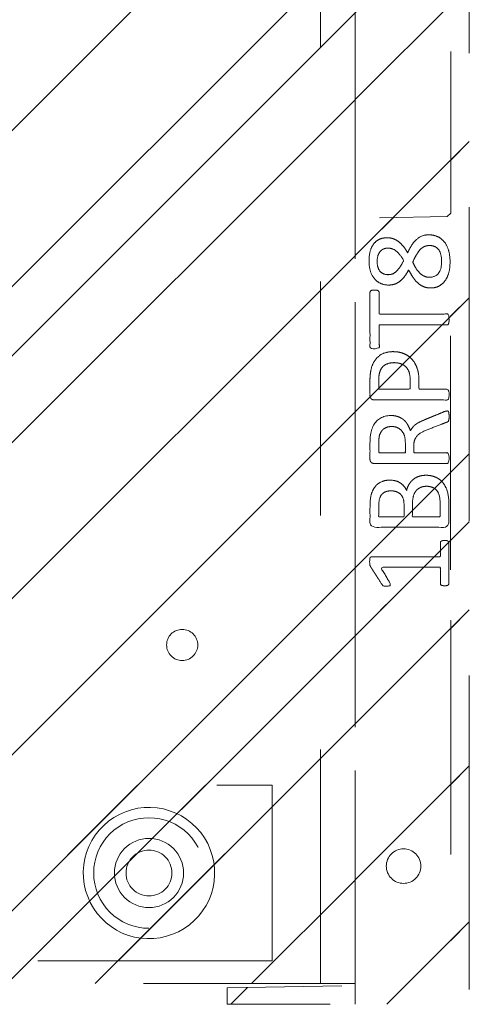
# Model space of a CAD drawing. Header units: inches. Extents: x -467 to -292, y -214 to 28.
# Tile 66 of 81: x -330.74 to -328.18, y 6.2 to 11.81. Entities that reach past the tile are written whole.
import ezdxf

# ---------------------------------------------------------------- set-up
doc = ezdxf.new("R2010")
doc.units = ezdxf.units.IN
doc.header["$LTSCALE"] = 32
doc.header["$MEASUREMENT"] = 0
doc.linetypes.add('Dash Style-1', pattern=[0.083328, 0.041656, -0.041672])
for name, color, linetype, lineweight in [('DashLineFill', 7, 'Dash Style-1', 13), ('Drawing', 7, 'Continuous', 18), ('Metal-Black', 7, 'Continuous', 18), ('Metal-DeskStructure', 7, 'Continuous', 13), ('None', 7, 'Continuous', 18), ('Plastic-BracketCover', 7, 'Continuous', 13), ('SolidLine', 7, 'Continuous', 15), ('WasteShelf_H', 7, 'Continuous', 18)]:
    doc.layers.add(name, color=color, linetype=linetype, lineweight=lineweight)
pattern_1 = [(45, (0, 0), (-1.61302, 1.93572), []), (45, (-1.0608, 1.0608), (-0.472346, 0.416761), [])]

# ---------------------------------------------------------------- blocks, each defined once
blk = doc.blocks.new('Group-57')
at = {"layer": 'WasteShelf_H', "color": 7}
for points, knots in [([(-2.8316, 6.2154), (-2.839, 6.2154), (-2.8528, 6.2182), (-2.8556, 6.2265), (-2.8556, 6.3455), (-2.8556, 6.4645), (-2.8537, 6.4682), (-2.8482, 6.4719), (-2.839, 6.4738), (-2.826, 6.4738), (-2.8168, 6.4719), (-2.8113, 6.4701), (-2.8076, 6.4645), (-2.8076, 6.4156), (-2.8076, 6.3686), (-2.6378, 6.3686), (-2.468, 6.3686), (-2.4938, 6.4119), (-2.5197, 6.4553), (-2.5215, 6.4609), (-2.5234, 6.4701), (-2.5197, 6.4738), (-2.5086, 6.4756), (-2.4962, 6.4756), (-2.4865, 6.4756), (-2.4809, 6.4738), (-2.4772, 6.4701), (-2.4754, 6.4664), (-2.4422, 6.4147), (-2.409, 6.363), (-2.4071, 6.3612), (-2.4071, 6.3575), (-2.4053, 6.352), (-2.4053, 6.3349), (-2.4053, 6.3169), (-2.409, 6.3114), (-2.4126, 6.3095), (-2.611, 6.3095), (-2.8076, 6.3095), (-2.8076, 6.2689), (-2.8076, 6.2246), (-2.8113, 6.2209), (-2.8168, 6.2173), (-2.826, 6.2154), (-2.8316, 6.2154)], [0, 0, 0, 0.00261, 0.007831, 0.010441, 0.176195, 0.178805, 0.181415, 0.184026, 0.186636, 0.188594, 0.190551, 0.192509, 0.194467, 0.244389, 0.244389, 0.424498, 0.424498, 0.47805, 0.47805, 0.484241, 0.490432, 0.496622, 0.502813, 0.507071, 0.510941, 0.514811, 0.518682, 0.518682, 0.576295, 0.576295, 0.578743, 0.58119, 0.583638, 0.590247, 0.593184, 0.596122, 0.599059, 0.911881, 0.911881, 0.976501, 0.982376, 0.988251, 0.994125, 1, 1, 1]), ([(-2.7264, 5.8443), (-2.7485, 5.8443), (-2.7836, 5.8554), (-2.8131, 5.8738), (-2.8334, 5.9015), (-2.8556, 5.9513), (-2.8556, 6.0584), (-2.8556, 6.1248), (-2.8445, 6.1396), (-2.6313, 6.1396), (-2.4182, 6.1396), (-2.4071, 6.1248), (-2.4071, 6.0667), (-2.4071, 5.9753), (-2.4237, 5.9237), (-2.4514, 5.8904), (-2.4938, 5.872), (-2.5363, 5.872), (-2.5658, 5.8794), (-2.5898, 5.8941), (-2.6101, 5.9181), (-2.6157, 5.931), (-2.6193, 5.9126), (-2.6378, 5.8812), (-2.6655, 5.8572), (-2.7042, 5.8443), (-2.7264, 5.8443)], [0, 0, 0, 0.031455, 0.06291, 0.094366, 0.125821, 0.188731, 0.266159, 0.275837, 0.285516, 0.435531, 0.44521, 0.454888, 0.521427, 0.574659, 0.627891, 0.681123, 0.734355, 0.762747, 0.791139, 0.819531, 0.847924, 0.847924, 0.885943, 0.923962, 0.961981, 1, 1, 1]), ([(-2.7301, 5.907), (-2.7098, 5.907), (-2.6802, 5.92), (-2.6599, 5.944), (-2.6489, 5.9809), (-2.6489, 6.0445), (-2.6489, 6.0805), (-2.7273, 6.0805), (-2.8057, 6.0805), (-2.8057, 6.0371), (-2.8057, 5.9532), (-2.7781, 5.92), (-2.7485, 5.907), (-2.7301, 5.907)], [0, 0, 0, 0.079156, 0.158312, 0.237468, 0.316624, 0.419526, 0.419526, 0.643799, 0.643799, 0.767809, 0.883905, 0.941952, 1, 1, 1]), ([(-2.5271, 5.9329), (-2.5105, 5.9329), (-2.4846, 5.9421), (-2.4662, 5.9624), (-2.4569, 5.9938), (-2.4569, 6.0491), (-2.4569, 6.0805), (-2.5289, 6.0805), (-2.6009, 6.0805), (-2.6009, 6.0464), (-2.6009, 5.9901), (-2.5898, 5.9606), (-2.5695, 5.9421), (-2.5418, 5.9329), (-2.5271, 5.9329)], [0, 0, 0, 0.074499, 0.148998, 0.223496, 0.297995, 0.395417, 0.395417, 0.61891, 0.61891, 0.724928, 0.793696, 0.862464, 0.931232, 1, 1, 1]), ([(-2.8463, 5.478), (-2.85, 5.478), (-2.8537, 5.4798), (-2.8556, 5.4872), (-2.8574, 5.5001), (-2.8574, 5.5186), (-2.8556, 5.5296), (-2.8537, 5.537), (-2.8482, 5.5407), (-2.8426, 5.5426), (-2.79, 5.5629), (-2.7375, 5.5832), (-2.719, 5.5906), (-2.6895, 5.6053), (-2.6673, 5.6275), (-2.6563, 5.657), (-2.6563, 5.6967), (-2.6563, 5.716), (-2.7513, 5.716), (-2.85, 5.716), (-2.8537, 5.7197), (-2.8556, 5.7271), (-2.8574, 5.7382), (-2.8574, 5.7548), (-2.8556, 5.7659), (-2.8537, 5.7733), (-2.85, 5.7769), (-2.6387, 5.7769), (-2.4182, 5.7769), (-2.4071, 5.7622), (-2.4071, 5.7068), (-2.4071, 5.6422), (-2.409, 5.6201), (-2.4108, 5.6108), (-2.4145, 5.585), (-2.4348, 5.5444), (-2.4643, 5.5186), (-2.5031, 5.5038), (-2.5474, 5.5038), (-2.5843, 5.5167), (-2.612, 5.5389), (-2.6304, 5.5721), (-2.6378, 5.5906), (-2.6433, 5.5795), (-2.6581, 5.561), (-2.6784, 5.5463), (-2.7061, 5.5333), (-2.7227, 5.526), (-2.7716, 5.5057), (-2.8205, 5.4854), (-2.8334, 5.4798), (-2.8445, 5.478), (-2.8463, 5.478)], [0, 0, 0, 0.004018, 0.008035, 0.012053, 0.01607, 0.020088, 0.024105, 0.028123, 0.03214, 0.03214, 0.070951, 0.070951, 0.084634, 0.098317, 0.112001, 0.125684, 0.138745, 0.138745, 0.202807, 0.205295, 0.207782, 0.21027, 0.212758, 0.214748, 0.216739, 0.218729, 0.220719, 0.332671, 0.339637, 0.346603, 0.391882, 0.407555, 0.423229, 0.423229, 0.466696, 0.510164, 0.553631, 0.597099, 0.640566, 0.684033, 0.727501, 0.770968, 0.770968, 0.798042, 0.825115, 0.852188, 0.879262, 0.879262, 0.958132, 0.958132, 0.979066, 1, 1, 1]), ([(-2.5326, 5.5666), (-2.5049, 5.5666), (-2.4699, 5.5906), (-2.4606, 5.6182), (-2.4588, 5.6275), (-2.4569, 5.6496), (-2.4569, 5.6911), (-2.4569, 5.716), (-2.5326, 5.716), (-2.6083, 5.716), (-2.6083, 5.6874), (-2.6083, 5.6348), (-2.5972, 5.6016), (-2.5751, 5.5776), (-2.5474, 5.5666), (-2.5326, 5.5666)], [0, 0, 0, 0.142515, 0.285031, 0.285031, 0.330993, 0.376955, 0.445899, 0.445899, 0.655281, 0.655281, 0.734439, 0.800829, 0.867219, 0.93361, 1, 1, 1]), ([(-2.5381, 5.14), (-2.5732, 5.14), (-2.6267, 5.1621), (-2.6636, 5.2027), (-2.6858, 5.2618), (-2.6858, 5.3291), (-2.6858, 5.3541), (-2.7661, 5.3541), (-2.85, 5.3541), (-2.8537, 5.3578), (-2.8556, 5.3651), (-2.8574, 5.3762), (-2.8574, 5.3928), (-2.8556, 5.4039), (-2.8537, 5.4113), (-2.85, 5.415), (-2.6396, 5.415), (-2.42, 5.415), (-2.4071, 5.4002), (-2.4071, 5.343), (-2.4071, 5.2802), (-2.4108, 5.2544), (-2.4182, 5.2175), (-2.4403, 5.1806), (-2.4717, 5.1529), (-2.5141, 5.14), (-2.5381, 5.14)], [0, 0, 0, 0.066268, 0.132535, 0.198803, 0.26507, 0.303966, 0.303966, 0.429297, 0.43506, 0.440822, 0.446584, 0.452347, 0.456957, 0.461567, 0.466177, 0.470786, 0.728938, 0.745073, 0.761208, 0.845107, 0.870922, 0.896738, 0.922553, 0.948369, 0.974184, 1, 1, 1]), ([(-2.5437, 5.2027), (-2.516, 5.2027), (-2.4791, 5.223), (-2.4625, 5.2526), (-2.4569, 5.2839), (-2.4569, 5.3273), (-2.4569, 5.3541), (-2.5464, 5.3541), (-2.6359, 5.3541), (-2.6359, 5.3273), (-2.6359, 5.2747), (-2.623, 5.2378), (-2.5972, 5.2138), (-2.564, 5.2027), (-2.5437, 5.2027)], [0, 0, 0, 0.053098, 0.106195, 0.159293, 0.212391, 0.297937, 0.297937, 0.584068, 0.584068, 0.669615, 0.752211, 0.834807, 0.917404, 1, 1, 1]), ([(-2.4329, 4.7901), (-2.4389, 4.7901), (-2.4496, 4.7901), (-2.4551, 4.7937), (-2.4588, 4.7993), (-2.4588, 4.8639), (-2.4588, 4.9266), (-2.6526, 4.9266), (-2.85, 4.9266), (-2.8537, 4.9303), (-2.8556, 4.9377), (-2.8574, 4.9488), (-2.8574, 4.9654), (-2.8556, 4.9764), (-2.8537, 4.9838), (-2.85, 4.9875), (-2.6526, 4.9875), (-2.4588, 4.9875), (-2.4588, 5.0503), (-2.4588, 5.1149), (-2.4551, 5.1204), (-2.4496, 5.1222), (-2.4403, 5.1241), (-2.4274, 5.1241), (-2.4163, 5.1222), (-2.4108, 5.1204), (-2.4071, 5.1149), (-2.4071, 4.9571), (-2.4071, 4.7993), (-2.4108, 4.7937), (-2.4163, 4.7901), (-2.4274, 4.7901), (-2.4329, 4.7901)], [0, 0, 0, 0.003046, 0.005389, 0.007733, 0.010076, 0.089744, 0.089744, 0.335779, 0.340465, 0.345152, 0.349838, 0.354524, 0.360382, 0.36624, 0.372099, 0.377957, 0.6855, 0.6855, 0.785085, 0.788014, 0.790943, 0.793872, 0.796801, 0.798998, 0.801195, 0.803391, 0.805588, 0.991213, 0.99341, 0.995606, 0.997803, 1, 1, 1]), ([(-2.7411, 4.4744), (-2.7688, 4.4744), (-2.815, 4.4947), (-2.8463, 4.5353), (-2.8629, 4.5925), (-2.8629, 4.6626), (-2.8482, 4.718), (-2.8187, 4.7568), (-2.7781, 4.7771), (-2.7301, 4.7771), (-2.695, 4.7623), (-2.6655, 4.7365), (-2.6396, 4.6977), (-2.6267, 4.6737), (-2.6157, 4.6959), (-2.5917, 4.7272), (-2.564, 4.7494), (-2.5326, 4.7605), (-2.4902, 4.7605), (-2.4496, 4.7438), (-2.4182, 4.7088), (-2.4016, 4.6571), (-2.4016, 4.587), (-2.4182, 4.5372), (-2.4459, 4.5058), (-2.4828, 4.491), (-2.5234, 4.491), (-2.5547, 4.5021), (-2.5843, 4.5242), (-2.6101, 4.5556), (-2.6212, 4.5778), (-2.6544, 4.5002), (-2.7208, 4.4744), (-2.7411, 4.4744)], [0, 0, 0, 0.040945, 0.08189, 0.122836, 0.163781, 0.200632, 0.237482, 0.274333, 0.311184, 0.338205, 0.365227, 0.392248, 0.419269, 0.419269, 0.443822, 0.468375, 0.492928, 0.51748, 0.549396, 0.581313, 0.613229, 0.645145, 0.677061, 0.708977, 0.740893, 0.772809, 0.799408, 0.826007, 0.852606, 0.879205, 0.879205, 0.969801, 1, 1, 1]), ([(-2.7467, 4.5353), (-2.7301, 4.5353), (-2.7042, 4.5464), (-2.6821, 4.5704), (-2.6618, 4.6054), (-2.6507, 4.6294), (-2.6599, 4.6516), (-2.6821, 4.6848), (-2.7042, 4.7051), (-2.7301, 4.7162), (-2.815, 4.7162), (-2.815, 4.5796), (-2.7781, 4.5353), (-2.7467, 4.5353)], [0, 0, 0, 0.062166, 0.124332, 0.186498, 0.248664, 0.248664, 0.305108, 0.361552, 0.417996, 0.474441, 0.742583, 0.871292, 1, 1, 1]), ([(-2.5105, 4.5501), (-2.4957, 4.5501), (-2.4735, 4.5593), (-2.4569, 4.5796), (-2.4477, 4.6073), (-2.4477, 4.6626), (-2.4809, 4.7014), (-2.5252, 4.7014), (-2.5474, 4.6922), (-2.5677, 4.6719), (-2.588, 4.6423), (-2.599, 4.622), (-2.5806, 4.587), (-2.5363, 4.5501), (-2.5105, 4.5501)], [0, 0, 0, 0.064819, 0.129638, 0.194457, 0.259276, 0.388914, 0.518552, 0.583375, 0.648198, 0.71302, 0.777843, 0.777843, 0.888922, 1, 1, 1])]:
    blk.add_open_spline(points, degree=2, knots=knots, dxfattribs=at)
blk = doc.blocks.new('1BRPT8_Cover (2D)')
at = {"layer": 'DashLineFill', "linetype": 'Continuous', "lineweight": 13}
h = blk.add_hatch(dxfattribs=at)
h.set_pattern_fill('Steel', color=253, style=0, pattern_type=2)
h.set_pattern_definition(pattern_1)
h.paths.add_polyline_path([(-1.5945, -8.7638), (-2.3228, -8.7638), (-2.3228, -8.7511), (-2.8261, -8.7423), (-2.8664, -8.7028), (-2.8664, -6.673), (-2.8472, -6.6533), (-2.3228, -6.6441), (-2.3228, -6.5842), (-2.8472, -6.5751), (-2.8664, -6.5554), (-2.8664, -4.4682), (-2.8472, -4.4486), (-2.3228, -4.4394), (-2.3228, -4.3795), (-2.8472, -4.3703), (-2.8664, -4.3507), (-2.8664, -2.2635), (-2.8472, -2.2438), (-2.3228, -2.2347), (-2.3228, -2.1748), (-2.8472, -2.1656), (-2.8664, -2.1459), (-2.8664, -0.0588), (-2.8472, -0.0391), (-2.3228, -0.03), (-2.3228, 0.03), (-2.8472, 0.0391), (-2.8664, 0.0588), (-2.8664, 2.1459), (-2.8472, 2.1656), (-2.3228, 2.1748), (-2.3228, 2.2347), (-2.8472, 2.2438), (-2.8664, 2.2635), (-2.8664, 4.3507), (-2.8472, 4.3703), (-2.3228, 4.3795), (-2.3228, 4.4394), (-2.8472, 4.4486), (-2.8664, 4.4682), (-2.8655, 6.5554), (-2.8472, 6.5751), (-2.3228, 6.5842), (-2.3228, 6.6441), (-2.8472, 6.6533), (-2.8664, 6.673), (-2.8664, 8.7028), (-2.8261, 8.7423), (-1.5945, 8.7638), (-1.5945, 8.8583), (-2.9724, 8.8583), (-2.9724, -8.8583), (-1.5945, -8.8583)])
h = blk.add_hatch(dxfattribs=at)
h.set_pattern_fill('Steel', color=253, style=0, pattern_type=2)
h.set_pattern_definition(pattern_1)
h.paths.add_polyline_path([(-2.3228, 8.8583), (-2.3228, -8.8583), (-2.9724, -8.8583), (-2.9724, 8.8583)])
at = {"layer": 'DashLineFill', "flags": 128}
for points in [[(-1.5945, -8.7638), (-2.3228, -8.7638), (-2.3228, -8.7511), (-2.8261, -8.7423), (-2.8664, -8.7028), (-2.8664, -6.673), (-2.8472, -6.6533), (-2.3228, -6.6441), (-2.3228, -6.5842), (-2.8472, -6.5751), (-2.8664, -6.5554), (-2.8664, -4.4682), (-2.8472, -4.4486), (-2.3228, -4.4394), (-2.3228, -4.3795), (-2.8472, -4.3703), (-2.8664, -4.3507), (-2.8664, -2.2635), (-2.8472, -2.2438), (-2.3228, -2.2347), (-2.3228, -2.1748), (-2.8472, -2.1656), (-2.8664, -2.1459), (-2.8664, -0.0588), (-2.8472, -0.0391), (-2.3228, -0.03), (-2.3228, 0.03), (-2.8472, 0.0391), (-2.8664, 0.0588), (-2.8664, 2.1459), (-2.8472, 2.1656), (-2.3228, 2.1748), (-2.3228, 2.2347), (-2.8472, 2.2438), (-2.8664, 2.2635), (-2.8664, 4.3507), (-2.8472, 4.3703), (-2.3228, 4.3795), (-2.3228, 4.4394), (-2.8472, 4.4486), (-2.8664, 4.4682), (-2.8655, 6.5554), (-2.8472, 6.5751), (-2.3228, 6.5842), (-2.3228, 6.6441), (-2.8472, 6.6533), (-2.8664, 6.673), (-2.8664, 8.7028), (-2.8261, 8.7423), (-1.5945, 8.7638), (-1.5945, 8.8583), (-2.9724, 8.8583), (-2.9724, -8.8583), (-1.5945, -8.8583)], [(-2.3228, 8.8583), (-2.3228, -8.8583), (-2.9724, -8.8583), (-2.9724, 8.8583)]]:
    blk.add_lwpolyline(points, close=True, dxfattribs=at)
at = {"layer": 'SolidLine', "flags": 128}
blk.add_lwpolyline([(-2.5, 8.0709), (-2.5005, 8.0612), (-2.5019, 8.0517), (-2.5042, 8.0423), (-2.5075, 8.0332), (-2.5116, 8.0245), (-2.5166, 8.0162), (-2.5223, 8.0084), (-2.5288, 8.0013), (-2.536, 7.9948), (-2.5437, 7.989), (-2.552, 7.9841), (-2.5608, 7.9799), (-2.5699, 7.9767), (-2.5792, 7.9743), (-2.5888, 7.9729), (-2.5984, 7.9724), (-2.6081, 7.9729), (-2.6176, 7.9743), (-2.627, 7.9767), (-2.6361, 7.9799), (-2.6448, 7.9841), (-2.6531, 7.989), (-2.6609, 7.9948), (-2.668, 8.0013), (-2.6745, 8.0084), (-2.6803, 8.0162), (-2.6852, 8.0245), (-2.6894, 8.0332), (-2.6926, 8.0423), (-2.695, 8.0517), (-2.6964, 8.0612), (-2.6969, 8.0709), (-2.6964, 8.0805), (-2.695, 8.0901), (-2.6926, 8.0994), (-2.6894, 8.1085), (-2.6852, 8.1173), (-2.6803, 8.1255), (-2.6745, 8.1333), (-2.668, 8.1405), (-2.6609, 8.1469), (-2.6531, 8.1527), (-2.6448, 8.1577), (-2.6361, 8.1618), (-2.627, 8.1651), (-2.6176, 8.1674), (-2.6081, 8.1688), (-2.5984, 8.1693), (-2.5888, 8.1688), (-2.5792, 8.1674), (-2.5699, 8.1651), (-2.5608, 8.1618), (-2.552, 8.1577), (-2.5437, 8.1527), (-2.536, 8.1469), (-2.5288, 8.1405), (-2.5223, 8.1333), (-2.5166, 8.1255), (-2.5116, 8.1173), (-2.5075, 8.1085), (-2.5042, 8.0994), (-2.5019, 8.0901), (-2.5005, 8.0805)], close=True, dxfattribs=at)
at = {"layer": 'WasteShelf_H', "color": 7}
blk.add_blockref('Group-57', (0, 0), dxfattribs=at)
blk = doc.blocks.new('1BRPT9-Bracket (2D)')
at = {"layer": 'DashLineFill', "linetype": 'Continuous', "lineweight": 13}
h = blk.add_hatch(dxfattribs=at)
h.set_pattern_fill('Steel', color=253, style=0, pattern_type=2)
h.set_pattern_definition(pattern_1)
edge = h.paths.add_edge_path()
edge.add_arc((1.6779, -8.4882), 0.252, 270, 360)
edge.add_line((1.9299, -8.4882), (1.9299, -7.4803))
edge.add_line((1.9299, -7.4803), (2.3236, -7.4803))
edge.add_line((2.3236, -7.4803), (2.3236, 7.4611))
edge.add_line((2.3236, 7.4611), (1.9299, 7.4803))
edge.add_line((1.9299, 7.4803), (1.9299, 8.4882))
edge.add_arc((1.6779, 8.4882), 0.252, 360, 450)
edge.add_line((1.6779, 8.7402), (-2.3221, 8.7402))
edge.add_line((-2.3221, 8.7402), (-2.3221, -8.7402))
edge.add_line((-2.3221, -8.7402), (1.6779, -8.7402))
h = blk.add_hatch(dxfattribs=at)
h.set_pattern_fill('Steel', color=253, style=0, pattern_type=2)
h.set_pattern_definition(pattern_1)
h.paths.add_polyline_path([(-1.1488, 8.4252), (-1.118, 8.4237), (-1.0874, 8.4191), (-1.0574, 8.4116), (-1.0283, 8.4012), (-1.0004, 8.388), (-0.9739, 8.3721), (-0.949, 8.3537), (-0.9261, 8.3329), (-0.9054, 8.31), (-0.887, 8.2852), (-0.8711, 8.2587), (-0.8579, 8.2308), (-0.8474, 8.2017), (-0.8399, 8.1717), (-0.8354, 8.1411), (-0.8339, 8.1102), (-0.8354, 8.0794), (-0.8399, 8.0488), (-0.8474, 8.0188), (-0.8579, 7.9897), (-0.8711, 7.9618), (-0.887, 7.9353), (-0.9054, 7.9104), (-0.9261, 7.8875), (-0.949, 7.8668), (-0.9739, 7.8484), (-1.0004, 7.8325), (-1.0283, 7.8193), (-1.0574, 7.8088), (-1.0874, 7.8013), (-1.118, 7.7968), (-1.1488, 7.7953), (-1.1797, 7.7968), (-1.2103, 7.8013), (-1.2403, 7.8088), (-1.2694, 7.8193), (-1.2973, 7.8325), (-1.3238, 7.8484), (-1.3486, 7.8668), (-1.3716, 7.8875), (-1.3923, 7.9104), (-1.4107, 7.9353), (-1.4266, 7.9618), (-1.4398, 7.9897), (-1.4502, 8.0188), (-1.4577, 8.0488), (-1.4623, 8.0794), (-1.4638, 8.1102), (-1.4623, 8.1411), (-1.4577, 8.1717), (-1.4502, 8.2017), (-1.4398, 8.2308), (-1.4266, 8.2587), (-1.4107, 8.2852), (-1.3923, 8.31), (-1.3716, 8.3329), (-1.3486, 8.3537), (-1.3238, 8.3721), (-1.2973, 8.388), (-1.2694, 8.4012), (-1.2403, 8.4116), (-1.2103, 8.4191), (-1.1797, 8.4237)])
h = blk.add_hatch(dxfattribs=at)
h.set_pattern_fill('Steel', color=253, style=0, pattern_type=2)
h.set_pattern_definition(pattern_1)
h.paths.add_polyline_path([(-1.1488, 8.3071), (-1.1295, 8.3061), (-1.1104, 8.3033), (-1.0917, 8.2986), (-1.0735, 8.2921), (-1.056, 8.2838), (-1.0395, 8.2739), (-1.024, 8.2624), (-1.0096, 8.2494), (-0.9967, 8.2351), (-0.9852, 8.2196), (-0.9752, 8.203), (-0.967, 8.1856), (-0.9605, 8.1674), (-0.9558, 8.1486), (-0.9529, 8.1295), (-0.952, 8.1102), (-0.9529, 8.0909), (-0.9558, 8.0718), (-0.9605, 8.0531), (-0.967, 8.0349), (-0.9752, 8.0174), (-0.9852, 8.0009), (-0.9967, 7.9854), (-1.0096, 7.971), (-1.024, 7.9581), (-1.0395, 7.9466), (-1.056, 7.9366), (-1.0735, 7.9284), (-1.0917, 7.9219), (-1.1104, 7.9172), (-1.1295, 7.9143), (-1.1488, 7.9134), (-1.1681, 7.9143), (-1.1872, 7.9172), (-1.206, 7.9219), (-1.2242, 7.9284), (-1.2416, 7.9366), (-1.2582, 7.9466), (-1.2737, 7.9581), (-1.288, 7.971), (-1.301, 7.9854), (-1.3125, 8.0009), (-1.3224, 8.0174), (-1.3307, 8.0349), (-1.3372, 8.0531), (-1.3419, 8.0718), (-1.3447, 8.0909), (-1.3457, 8.1102), (-1.3447, 8.1295), (-1.3419, 8.1486), (-1.3372, 8.1674), (-1.3307, 8.1856), (-1.3224, 8.203), (-1.3125, 8.2196), (-1.301, 8.2351), (-1.288, 8.2494), (-1.2737, 8.2624), (-1.2582, 8.2739), (-1.2416, 8.2838), (-1.2242, 8.2921), (-1.206, 8.2986), (-1.1872, 8.3033), (-1.1681, 8.3061)])
h = blk.add_hatch(dxfattribs=at)
h.set_pattern_fill('Steel', color=253, style=0, pattern_type=2)
h.set_pattern_definition(pattern_1)
h.paths.add_polyline_path([(-1.3378, 6.8996), (-1.3291, 6.8992), (-1.3205, 6.8979), (-1.3121, 6.8958), (-1.3039, 6.8929), (-1.2961, 6.8891), (-1.2886, 6.8847), (-1.2816, 6.8795), (-1.2752, 6.8737), (-1.2693, 6.8672), (-1.2642, 6.8602), (-1.2597, 6.8528), (-1.256, 6.8449), (-1.253, 6.8367), (-1.2509, 6.8283), (-1.2497, 6.8197), (-1.2492, 6.811), (-1.2497, 6.8023), (-1.2509, 6.7937), (-1.253, 6.7853), (-1.256, 6.7771), (-1.2597, 6.7693), (-1.2642, 6.7618), (-1.2693, 6.7548), (-1.2752, 6.7484), (-1.2816, 6.7425), (-1.2886, 6.7374), (-1.2961, 6.7329), (-1.3039, 6.7292), (-1.3121, 6.7263), (-1.3205, 6.7241), (-1.3291, 6.7229), (-1.3378, 6.7224), (-1.3465, 6.7229), (-1.3551, 6.7241), (-1.3635, 6.7263), (-1.3717, 6.7292), (-1.3796, 6.7329), (-1.387, 6.7374), (-1.394, 6.7425), (-1.4005, 6.7484), (-1.4063, 6.7548), (-1.4115, 6.7618), (-1.4159, 6.7693), (-1.4197, 6.7771), (-1.4226, 6.7853), (-1.4247, 6.7937), (-1.426, 6.8023), (-1.4264, 6.811), (-1.426, 6.8197), (-1.4247, 6.8283), (-1.4226, 6.8367), (-1.4197, 6.8449), (-1.4159, 6.8528), (-1.4115, 6.8602), (-1.4063, 6.8672), (-1.4005, 6.8737), (-1.394, 6.8795), (-1.387, 6.8847), (-1.3796, 6.8891), (-1.3717, 6.8929), (-1.3635, 6.8958), (-1.3551, 6.8979), (-1.3465, 6.8992)])
at = {"layer": 'DashLineFill'}
blk.add_line((-2.1252, 8.7402), (-2.1252, -8.7402), dxfattribs=at)
at = {"layer": 'DashLineFill', "flags": 128}
blk.add_lwpolyline([(1.6779, -8.7402, 0.414214), (1.9299, -8.4882), (1.9299, -7.4803), (2.3236, -7.4803), (2.3236, 7.4611), (1.9299, 7.4803), (1.9299, 8.4882, 0.414214), (1.6779, 8.7402), (-2.3221, 8.7402), (-2.3221, -8.7402)], format="xyb", close=True, dxfattribs=at)
for points in [[(-1.1488, 8.4252), (-1.118, 8.4237), (-1.0874, 8.4191), (-1.0574, 8.4116), (-1.0283, 8.4012), (-1.0004, 8.388), (-0.9739, 8.3721), (-0.949, 8.3537), (-0.9261, 8.3329), (-0.9054, 8.31), (-0.887, 8.2852), (-0.8711, 8.2587), (-0.8579, 8.2308), (-0.8474, 8.2017), (-0.8399, 8.1717), (-0.8354, 8.1411), (-0.8339, 8.1102), (-0.8354, 8.0794), (-0.8399, 8.0488), (-0.8474, 8.0188), (-0.8579, 7.9897), (-0.8711, 7.9618), (-0.887, 7.9353), (-0.9054, 7.9104), (-0.9261, 7.8875), (-0.949, 7.8668), (-0.9739, 7.8484), (-1.0004, 7.8325), (-1.0283, 7.8193), (-1.0574, 7.8088), (-1.0874, 7.8013), (-1.118, 7.7968), (-1.1488, 7.7953), (-1.1797, 7.7968), (-1.2103, 7.8013), (-1.2403, 7.8088), (-1.2694, 7.8193), (-1.2973, 7.8325), (-1.3238, 7.8484), (-1.3486, 7.8668), (-1.3716, 7.8875), (-1.3923, 7.9104), (-1.4107, 7.9353), (-1.4266, 7.9618), (-1.4398, 7.9897), (-1.4502, 8.0188), (-1.4577, 8.0488), (-1.4623, 8.0794), (-1.4638, 8.1102), (-1.4623, 8.1411), (-1.4577, 8.1717), (-1.4502, 8.2017), (-1.4398, 8.2308), (-1.4266, 8.2587), (-1.4107, 8.2852), (-1.3923, 8.31), (-1.3716, 8.3329), (-1.3486, 8.3537), (-1.3238, 8.3721), (-1.2973, 8.388), (-1.2694, 8.4012), (-1.2403, 8.4116), (-1.2103, 8.4191), (-1.1797, 8.4237)], [(-1.1488, 8.3071), (-1.1295, 8.3061), (-1.1104, 8.3033), (-1.0917, 8.2986), (-1.0735, 8.2921), (-1.056, 8.2838), (-1.0395, 8.2739), (-1.024, 8.2624), (-1.0096, 8.2494), (-0.9967, 8.2351), (-0.9852, 8.2196), (-0.9752, 8.203), (-0.967, 8.1856), (-0.9605, 8.1674), (-0.9558, 8.1486), (-0.9529, 8.1295), (-0.952, 8.1102), (-0.9529, 8.0909), (-0.9558, 8.0718), (-0.9605, 8.0531), (-0.967, 8.0349), (-0.9752, 8.0174), (-0.9852, 8.0009), (-0.9967, 7.9854), (-1.0096, 7.971), (-1.024, 7.9581), (-1.0395, 7.9466), (-1.056, 7.9366), (-1.0735, 7.9284), (-1.0917, 7.9219), (-1.1104, 7.9172), (-1.1295, 7.9143), (-1.1488, 7.9134), (-1.1681, 7.9143), (-1.1872, 7.9172), (-1.206, 7.9219), (-1.2242, 7.9284), (-1.2416, 7.9366), (-1.2582, 7.9466), (-1.2737, 7.9581), (-1.288, 7.971), (-1.301, 7.9854), (-1.3125, 8.0009), (-1.3224, 8.0174), (-1.3307, 8.0349), (-1.3372, 8.0531), (-1.3419, 8.0718), (-1.3447, 8.0909), (-1.3457, 8.1102), (-1.3447, 8.1295), (-1.3419, 8.1486), (-1.3372, 8.1674), (-1.3307, 8.1856), (-1.3224, 8.203), (-1.3125, 8.2196), (-1.301, 8.2351), (-1.288, 8.2494), (-1.2737, 8.2624), (-1.2582, 8.2739), (-1.2416, 8.2838), (-1.2242, 8.2921), (-1.206, 8.2986), (-1.1872, 8.3033), (-1.1681, 8.3061)], [(-1.3378, 6.8996), (-1.3291, 6.8992), (-1.3205, 6.8979), (-1.3121, 6.8958), (-1.3039, 6.8929), (-1.2961, 6.8891), (-1.2886, 6.8847), (-1.2816, 6.8795), (-1.2752, 6.8737), (-1.2693, 6.8672), (-1.2642, 6.8602), (-1.2597, 6.8528), (-1.256, 6.8449), (-1.253, 6.8367), (-1.2509, 6.8283), (-1.2497, 6.8197), (-1.2492, 6.811), (-1.2497, 6.8023), (-1.2509, 6.7937), (-1.253, 6.7853), (-1.256, 6.7771), (-1.2597, 6.7693), (-1.2642, 6.7618), (-1.2693, 6.7548), (-1.2752, 6.7484), (-1.2816, 6.7425), (-1.2886, 6.7374), (-1.2961, 6.7329), (-1.3039, 6.7292), (-1.3121, 6.7263), (-1.3205, 6.7241), (-1.3291, 6.7229), (-1.3378, 6.7224), (-1.3465, 6.7229), (-1.3551, 6.7241), (-1.3635, 6.7263), (-1.3717, 6.7292), (-1.3796, 6.7329), (-1.387, 6.7374), (-1.394, 6.7425), (-1.4005, 6.7484), (-1.4063, 6.7548), (-1.4115, 6.7618), (-1.4159, 6.7693), (-1.4197, 6.7771), (-1.4226, 6.7853), (-1.4247, 6.7937), (-1.426, 6.8023), (-1.4264, 6.811), (-1.426, 6.8197), (-1.4247, 6.8283), (-1.4226, 6.8367), (-1.4197, 6.8449), (-1.4159, 6.8528), (-1.4115, 6.8602), (-1.4063, 6.8672), (-1.4005, 6.8737), (-1.394, 6.8795), (-1.387, 6.8847), (-1.3796, 6.8891), (-1.3717, 6.8929), (-1.3635, 6.8958), (-1.3551, 6.8979), (-1.3465, 6.8992)]]:
    blk.add_lwpolyline(points, close=True, dxfattribs=at)
blk = doc.blocks.new('1BRPT6-LeftBeam (2D)')
at = {"layer": 'DashLineFill', "linetype": 'Continuous', "lineweight": 13}
h = blk.add_hatch(dxfattribs=at)
h.set_pattern_fill('Steel', color=253, style=0, pattern_type=2)
h.set_pattern_definition(pattern_1)
h.paths.add_polyline_path([(-1.8504, 0.5), (20.4724, 0.5), (20.4724, -0.5), (-1.8504, -0.5)])
at = {"layer": 'DashLineFill', "flags": 128}
blk.add_lwpolyline([(-1.8504, 0.5), (20.4724, 0.5), (20.4724, -0.5), (-1.8504, -0.5)], close=True, dxfattribs=at)
at = {"layer": 'SolidLine', "flags": 128}
for points in [[(-1.1768, 0.373), (-1.1401, 0.3739), (-1.1035, 0.3712), (-1.0673, 0.3649), (-1.032, 0.3551), (-0.9977, 0.3418), (-0.965, 0.3253), (-0.934, 0.3056), (-0.9051, 0.283), (-0.8785, 0.2577), (-0.8545, 0.2299), (-0.8334, 0.1998), (-0.8154, 0.1679), (-0.8005, 0.1343), (-0.789, 0.0995), (-0.781, 0.0636), (-0.7766, 0.0272), (-0.7757, -0.0095), (-0.7784, -0.0461), (-0.7847, -0.0823), (-0.7945, -0.1176), (-0.8078, -0.1519), (-0.8243, -0.1846), (-0.844, -0.2156), (-0.8666, -0.2446), (-0.8919, -0.2711), (-0.9197, -0.2951), (-0.9498, -0.3162), (-0.9817, -0.3342), (-1.0153, -0.3491), (-1.0502, -0.3606), (-1.086, -0.3686), (-1.1224, -0.373), (-1.1591, -0.3739), (-1.1957, -0.3712), (-1.2319, -0.3649), (-1.2672, -0.3551), (-1.3015, -0.3418), (-1.3342, -0.3253), (-1.3652, -0.3056), (-1.3942, -0.283), (-1.4207, -0.2577), (-1.4447, -0.2299), (-1.4658, -0.1998), (-1.4838, -0.1679), (-1.4987, -0.1343), (-1.5102, -0.0995), (-1.5182, -0.0636), (-1.5227, -0.0272), (-1.5235, 0.0095), (-1.5208, 0.0461), (-1.5145, 0.0823), (-1.5047, 0.1176), (-1.4914, 0.1519), (-1.4749, 0.1846), (-1.4552, 0.2156), (-1.4326, 0.2445), (-1.4073, 0.2711), (-1.3795, 0.2951), (-1.3494, 0.3162), (-1.3175, 0.3342), (-1.2839, 0.3491), (-1.2491, 0.3606), (-1.2132, 0.3686)], [(-1.1496, 0.1308), (-1.1368, 0.1302), (-1.1241, 0.1283), (-1.1116, 0.1252), (-1.0995, 0.1209), (-1.0879, 0.1154), (-1.0769, 0.1088), (-1.0666, 0.1011), (-1.0571, 0.0925), (-1.0485, 0.083), (-1.0408, 0.0727), (-1.0342, 0.0617), (-1.0287, 0.0501), (-1.0244, 0.038), (-1.0213, 0.0255), (-1.0194, 0.0128), (-1.0188, 0), (-1.0194, -0.0128), (-1.0213, -0.0255), (-1.0244, -0.038), (-1.0287, -0.0501), (-1.0342, -0.0617), (-1.0408, -0.0727), (-1.0485, -0.083), (-1.0571, -0.0925), (-1.0666, -0.1011), (-1.0769, -0.1088), (-1.0879, -0.1154), (-1.0995, -0.1209), (-1.1116, -0.1252), (-1.1241, -0.1283), (-1.1368, -0.1302), (-1.1496, -0.1308), (-1.1624, -0.1302), (-1.1751, -0.1283), (-1.1876, -0.1252), (-1.1997, -0.1209), (-1.2113, -0.1154), (-1.2223, -0.1088), (-1.2326, -0.1011), (-1.2421, -0.0925), (-1.2508, -0.083), (-1.2584, -0.0727), (-1.265, -0.0617), (-1.2705, -0.0501), (-1.2748, -0.038), (-1.2779, -0.0255), (-1.2798, -0.0128), (-1.2805, 0), (-1.2798, 0.0128), (-1.2779, 0.0255), (-1.2748, 0.038), (-1.2705, 0.0501), (-1.265, 0.0617), (-1.2584, 0.0727), (-1.2508, 0.083), (-1.2421, 0.0925), (-1.2326, 0.1011), (-1.2223, 0.1088), (-1.2113, 0.1154), (-1.1997, 0.1209), (-1.1876, 0.1252), (-1.1751, 0.1283), (-1.1624, 0.1302)]]:
    blk.add_lwpolyline(points, close=True, dxfattribs=at)
blk = doc.blocks.new('ReturnEnd-L3 (2D)')
at = {"layer": 'Metal-Black', "color": 7}
blk.add_blockref('1BRPT9-Bracket (2D)', (-0.0002, 6.1024), dxfattribs=at)
at = {"layer": 'Metal-DeskStructure', "color": 7}
blk.add_blockref('1BRPT6-LeftBeam (2D)', (0.0006, 14.2126), dxfattribs=at)
at = {"layer": 'Plastic-BracketCover', "color": 7}
blk.add_blockref('1BRPT8_Cover (2D)', (-0.0002, 6.1024), dxfattribs=at)
blk = doc.blocks.new('Group-90')
at = {"layer": 'SolidLine', "color": 7, "rotation": 180}
blk.add_blockref('ReturnEnd-L3 (2D)', (62.9921, -5.315), dxfattribs=at)
blk = doc.blocks.new('SL Runoff Utility L Desk2 (2D)')
at = {"layer": 'None'}
blk.add_blockref('Group-90', (0, 0), dxfattribs=at)
at = {"layer": 'Drawing', "color": 0, "flags": 1}
for tag in ['Tag', 'Catalog', 'Option1', 'Option2', 'Option3', 'Option4', 'Option5', 'Option6', 'Option7', 'Option8', 'Option9', 'Option10', 'Option11', 'Option12', 'Custom', 'FinishGroup', 'Discount', 'Item2', 'Item3', 'Item6', 'Item9', 'Item10', 'Item12', 'Item13', 'Item16', 'Item19', 'Item20', 'Item21', 'Item22', 'Item23', 'Item24', 'Item25', 'Item8', 'Item18', 'Item1', 'Item4', 'Item5', 'Item7', 'Item11', 'Item14', 'Item15', 'Item17']:
    blk.add_attdef(tag, (-39.5672, -45.141), '', height=0.00709, dxfattribs=at)

msp = doc.modelspace()

# ---------------------------------------------------------------- block references
at = {"layer": 'Drawing'}
msp.add_blockref('SL Runoff Utility L Desk2 (2D)', (-394.1446, 26.4764), dxfattribs=at)

doc.saveas('drawing.dxf')
